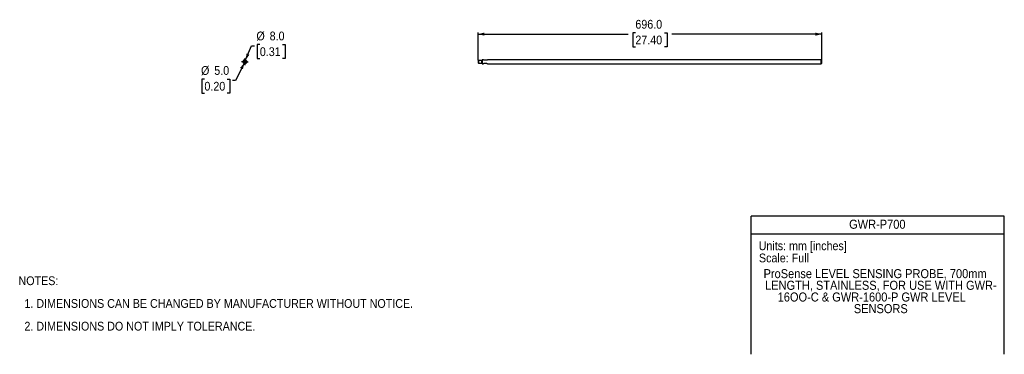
# Model space of a CAD drawing. Header units: millimetres. Extents: x 37 to 2032, y 0 to 678.
import ezdxf
from ezdxf.enums import TextEntityAlignment as Align

# ---------------------------------------------------------------- set-up
doc = ezdxf.new("R2010")
doc.units = ezdxf.units.MM
for name, pattern in [('SLD-Center', [111.76, 50.8, -20.32, 20.32, -20.32]), ('SLD-Dashed', [45.72, 30.48, -15.24]), ('SLD-Solid', [0])]:
    doc.linetypes.add(name, pattern=pattern)
doc.layers.add('CENTER', color=40, linetype='SLD-Center')
doc.layers.add('HIDDEN', color=102, linetype='SLD-Dashed')
doc.layers.add('DIMENSIONS', color=140, linetype='SLD-Solid', lineweight=25)
doc.layers.add('TEXT', color=140, linetype='SLD-Solid', lineweight=25)
doc.layers.add('SLD-DEFPOINTS', color=7, linetype='Continuous', plot=False)
doc.layers.get('SLD-DEFPOINTS').off()
doc.styles.add('SLDTEXTSTYLE0', font='GOTHIC.TTF', dxfattribs={"width": 0.913})
doc.dimstyles.new('SLDDIMSTYLE0', dxfattribs={"dimtxt": 17.78, "dimasz": 12.7, "dimexe": 0, "dimexo": 0.0625, "dimgap": 4.445, "dimtad": 0, "dimtih": 1, "dimtoh": 1, "dimdec": 1, "dimrnd": 1e-09, "dimzin": 4, "dimdsep": 46, "dimtxsty": 'SLDTEXTSTYLE0', "dimsah": 1, "dimcen": 0, "dimadec": 0, "dimazin": 1, "dimtfac": 1, "dimtdec": 1, "dimtofl": 0, "dimtmove": 0, "dimatfit": 3, "dimfxl": 0, "dimfrac": 2, "dimtolj": 1, "dimtzin": 12, "dimarcsym": 0})
doc.dimstyles.new('SLDDIMSTYLE1', dxfattribs={"dimtxt": 17.78, "dimasz": 12.7, "dimexe": 0, "dimexo": 0.0625, "dimgap": 4.445, "dimtad": 0, "dimtih": 1, "dimtoh": 1, "dimdec": 1, "dimrnd": 1e-09, "dimzin": 4, "dimdsep": 46, "dimtxsty": 'SLDTEXTSTYLE0', "dimsah": 1, "dimcen": 0.09, "dimadec": 0, "dimazin": 1, "dimtfac": 1, "dimtdec": 1, "dimtofl": 0, "dimtmove": 0, "dimatfit": 3, "dimfxl": 0, "dimfrac": 2, "dimtolj": 1, "dimtzin": 12, "dimarcsym": 0})

# ---------------------------------------------------------------- blocks, each defined once
blk = doc.blocks.new('Block1')
at = {"color": 140, "linetype": 'SLD-Solid', "lineweight": 18}
blk.add_line((2032, 0), (1519.4, 0), dxfattribs=at)
at = {"layer": 'TEXT'}
for p, q in [((2032, 279.4), (1519.4, 279.4)), ((1519.4, 0), (1519.4, 279.4)), ((2032, 0), (2032, 279.4)), ((1519.4, 243.8), (2032, 243.8))]:
    blk.add_line(p, q, dxfattribs=at)
at = {"layer": 'TEXT', "char_height": 17.78, "attachment_point": 1, "style": 'SLDTEXTSTYLE0'}
for s, insert in [('Units: mm [inches]', (1534.3, 228.6)), ('Scale: Full', (1534.8, 204))]:
    blk.add_mtext(s, dxfattribs=dict(at, insert=insert))
at = {"layer": 'TEXT', "color": 140, "style": 'SLDTEXTSTYLE0', "width": 0.913}
for tag, p in [('AUTOATTR1', (1717.6, 248.7)), ('AUTOATTR0_0', (1544.2, 148.7)), ('AUTOATTR0_1', (1547.3, 125.1)), ('AUTOATTR0_2', (1572.8, 101.4)), ('AUTOATTR0_3', (1727.1, 77.8))]:
    blk.add_attdef(tag, text='', height=18.3, dxfattribs=at).set_placement(p, align=Align.BOTTOM_LEFT)
blk = doc.blocks.new('SW_NOTE_0')
at = {"layer": 'TEXT', "color": 0, "char_height": 17.78, "attachment_point": 1, "style": 'SLDTEXTSTYLE0'}
for s, insert in [('NOTES:', (0, 22.7)), ('  1. DIMENSIONS CAN BE CHANGED BY MANUFACTURER WITHOUT NOTICE.', (0, -23.3)), ('  2. DIMENSIONS DO NOT IMPLY TOLERANCE.', (0, -69.3))]:
    blk.add_mtext(s, dxfattribs=dict(at, insert=insert))
blk = doc.blocks.new('_D')
at = {"layer": 'DIMENSIONS'}
for p, q in [((494.7, 596), (506.3, 624.6)), ((506.3, 624.6), (512.6, 624.6)), ((523.5, 627.2), (518, 627.2)), ((518, 627.2), (518, 599)), ((569.4, 627.2), (574.9, 627.2)), ((574.9, 627.2), (574.9, 599)), ((518, 599), (523.5, 599)), ((574.9, 599), (569.4, 599))]:
    blk.add_line(p, q, dxfattribs=at)
blk.add_solid([(494.7, 596), (502.4, 606.6), (496.5, 609)], dxfattribs=at)
at = {"layer": 'DIMENSIONS', "char_height": 17.78, "attachment_point": 1, "style": 'SLDTEXTSTYLE0'}
for s, insert in [('%%c', (516.6, 653.5)), ('8.0', (543.4, 653.5)), ('0.31', (523.5, 621.7))]:
    blk.add_mtext(s, dxfattribs=dict(at, insert=insert))
blk = doc.blocks.new('_D_1')
at = {"layer": 'DIMENSIONS'}
for p, q in [((492.1, 590.1), (474.4, 554.6)), ((411.2, 557.3), (405.8, 557.3)), ((405.8, 557.3), (405.8, 529)), ((457.2, 557.3), (462.6, 557.3)), ((462.6, 557.3), (462.6, 529)), ((474.4, 554.6), (468, 554.6)), ((405.8, 529), (411.2, 529)), ((462.6, 529), (457.2, 529))]:
    blk.add_line(p, q, dxfattribs=at)
blk.add_solid([(492.1, 590.1), (483.6, 580.1), (489.3, 577.3)], dxfattribs=at)
at = {"layer": 'DIMENSIONS', "char_height": 17.78, "attachment_point": 1, "style": 'SLDTEXTSTYLE0'}
for s, insert in [('%%c', (404.4, 583.6)), ('5.0', (431.2, 583.6)), ('0.20', (411.2, 551.7))]:
    blk.add_mtext(s, dxfattribs=dict(at, insert=insert))
blk = doc.blocks.new('SW_CENTERMARKSYMBOL_0')
at = {"layer": 'CENTER', "color": 0}
for p, q in [((-5.08, 0), (-6.54, 0)), ((0, 0), (-2.54, 0)), ((0, 5.08), (0, 6.54)), ((0, 0), (0, 2.54)), ((0, 0), (0, -2.54)), ((0, 0), (2.54, 0)), ((5.08, 0), (6.54, 0)), ((0, -5.08), (0, -6.54))]:
    blk.add_line(p, q, dxfattribs=at)
blk = doc.blocks.new('_D_2')
at = {"layer": 'DIMENSIONS'}
for p, q in [((966, 595.6), (966, 651.5)), ((966, 648.3), (1270, 648.3)), ((1284.4, 650.9), (1279, 650.9)), ((1279, 650.9), (1279, 622.7)), ((1343.6, 650.9), (1349, 650.9)), ((1349, 650.9), (1349, 622.7)), ((1662, 648.3), (1358, 648.3)), ((1662, 596.6), (1662, 651.5)), ((1279, 622.7), (1284.4, 622.7)), ((1349, 622.7), (1343.6, 622.7))]:
    blk.add_line(p, q, dxfattribs=at)
for points in [[(966, 648.3), (978.7, 645.1), (978.7, 651.5)], [(1662, 648.3), (1649.3, 651.5), (1649.3, 645.1)]]:
    blk.add_solid(points, dxfattribs=at)
at = {"layer": 'DIMENSIONS', "char_height": 17.78, "attachment_point": 1, "style": 'SLDTEXTSTYLE0'}
for s, insert in [('696.0', (1284.4, 677.2)), ('27.40', (1284.4, 645.4))]:
    blk.add_mtext(s, dxfattribs=dict(at, insert=insert))

msp = doc.modelspace()

# ---------------------------------------------------------------- linework, layer by layer
for p, q in [((966.44, 594.79), (965.99, 594.34)), ((965.99, 594.34), (965.99, 590.24)), ((965.99, 590.24), (966.44, 589.79)), ((972.54, 594.79), (966.44, 594.79)), ((966.44, 594.79), (966.44, 589.79)), ((966.44, 589.79), (972.54, 589.79)), ((972.99, 594.34), (972.54, 594.79)), ((972.54, 594.79), (972.54, 592.29)), ((972.54, 592.29), (972.54, 589.79)), ((972.54, 589.79), (972.99, 590.24)), ((973.99, 594.34), (972.99, 594.34)), ((972.99, 594.34), (972.99, 590.24)), ((972.99, 590.24), (973.99, 590.24)), ((976.28, 596.29), (973.99, 596.29)), ((973.99, 596.29), (973.99, 588.29)), ((973.99, 588.29), (976.28, 588.29)), ((982.99, 595.29), (977.99, 595.29)), ((977.99, 589.29), (982.99, 589.29)), ((1660.99, 596.29), (984.71, 596.29)), ((984.71, 588.29), (1660.99, 588.29)), ((1661.99, 595.29), (1660.99, 596.29)), ((1660.99, 588.29), (1660.99, 596.29)), ((1660.99, 588.29), (1661.99, 589.29)), ((1661.99, 589.29), (1661.99, 595.29))]:
    msp.add_line(p, q)
for radius in [4, 2.5, 2.05]:
    msp.add_circle((493.23, 592.29), radius)
for points, knots in [([(977.99, 595.29), (977.83, 595.3), (977.52, 595.33), (977.1, 595.49), (976.72, 595.73), (976.41, 596.04), (976.27, 596.27), (976.28, 596.26), (976.28, 596.26)], [0, 0, 0, 0, 0.1273031, 0.2543471, 0.3841158, 0.5766308, 0.8401572, 1, 1, 1, 1]), ([(976.28, 588.32), (976.27, 588.32), (976.26, 588.29), (976.39, 588.52), (976.71, 588.85), (977.12, 589.11), (977.57, 589.27), (977.87, 589.29), (977.99, 589.29)], [0, 0, 0, 0, 0.11061439, 0.42044551, 0.60614217, 0.75505018, 0.90489756, 1, 1, 1, 1]), ([(984.71, 596.26), (984.71, 596.27), (984.73, 596.3), (984.6, 596.07), (984.27, 595.73), (983.86, 595.47), (983.42, 595.31), (983.11, 595.3), (982.99, 595.29)], [0, 0, 0, 0, 0.1106144, 0.4204455, 0.6061422, 0.7550502, 0.9048976, 1, 1, 1, 1]), ([(982.99, 589.29), (983.15, 589.28), (983.47, 589.26), (983.89, 589.09), (984.27, 588.85), (984.57, 588.54), (984.71, 588.31), (984.71, 588.32), (984.71, 588.32)], [0, 0, 0, 0, 0.1273031, 0.2543471, 0.3841158, 0.5766308, 0.8401572, 1, 1, 1, 1])]:
    msp.add_open_spline(points, degree=3, knots=knots)
at = {"layer": 'HIDDEN'}
for p, q in [((495.88, 595.29), (490.58, 595.29)), ((490.58, 589.29), (495.88, 589.29))]:
    msp.add_line(p, q, dxfattribs=at)
msp.add_circle((493.23, 592.29), 3, dxfattribs=at)

# ---------------------------------------------------------------- block references
at = {"layer": 'CENTER'}
msp.add_blockref('SW_CENTERMARKSYMBOL_0', (493.23, 592.29), dxfattribs=at)
at = {"layer": 'SLD-DEFPOINTS'}
msp.add_blockref('Block1', (0, 0), dxfattribs=at).add_auto_attribs({'AUTOATTR0_0': 'ProSense LEVEL SENSING PROBE, 700mm ', 'AUTOATTR0_1': 'LENGTH, STAINLESS, FOR USE WITH GWR-', 'AUTOATTR0_2': '16OO-C & GWR-1600-P GWR LEVEL ', 'AUTOATTR0_3': 'SENSORS', 'AUTOATTR1': 'GWR-P700'})
at = {"layer": 'TEXT'}
msp.add_blockref('SW_NOTE_0', (34.47, 135.15), dxfattribs=at)

# ---------------------------------------------------------------- dimensions: what is measured, and where the dimension line sits
at = {"layer": 'DIMENSIONS'}
dim = msp.add_linear_dim(base=(1661.99, 648.29), p1=(965.99, 594.34), p2=(1661.99, 595.29), dimstyle='SLDDIMSTYLE1', dxfattribs=at)
dim.commit()
dim.dimension.update_dxf_attribs({"geometry": '_D_2', "text_midpoint": (1313.99, 648.29), "dimtype": 160})
for p1, p2, picture, middle in [((491.73, 588.58), (494.73, 596), '_D', (546.46, 624.6)), ((494.35, 594.53), (492.11, 590.06), '_D_1', (434.21, 554.64))]:
    dim = msp.add_diameter_dim_2p(p1=p1, p2=p2, dimstyle='SLDDIMSTYLE0', dxfattribs=at)
    dim.commit()
    dim.dimension.update_dxf_attribs({"geometry": picture, "text_midpoint": middle, "dimtype": 163})

doc.saveas('drawing.dxf')
